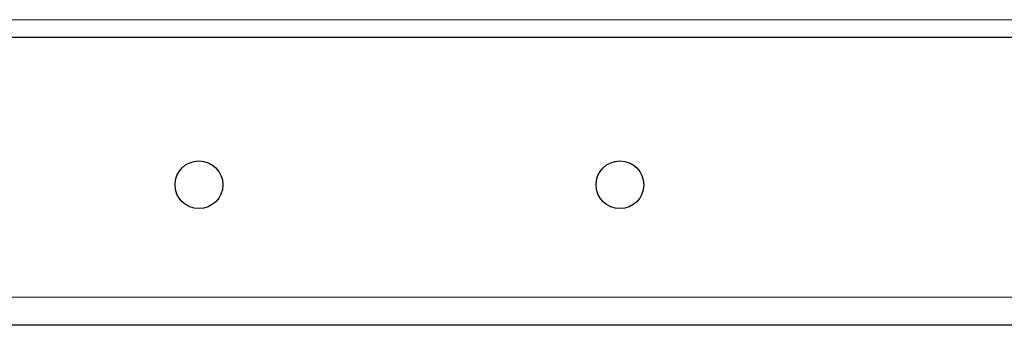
# Model space of a CAD drawing. Header units: millimetres. Extents: x 30 to 245, y 63 to 147.
# Tile 37 of 67: x 161.729 to 164.535, y 65.023 to 65.893. Entities that reach past the tile are written whole.
import ezdxf

# ---------------------------------------------------------------- set-up
doc = ezdxf.new("R2010")
doc.units = ezdxf.units.MM
doc.linetypes.add('PHANTOM', pattern=[12.7, 6.35, -1.27, 1.27, -1.27, 1.27, -1.27])

msp = doc.modelspace()

# ---------------------------------------------------------------- linework, layer by layer
at = {"color": 8, "linetype": 'PHANTOM', "lineweight": 18}
for p, q in [((161.0695, 65.8935), (192.2395, 65.8935)), ((192.4495, 65.1035), (161.0395, 65.1035))]:
    msp.add_line(p, q, dxfattribs=at)
at = {"color": 7, "linetype": 'Continuous', "lineweight": 25}
for p, q in [((161.0586, 65.8435), (192.2503, 65.8435)), ((165.2685, 65.0235), (161.0395, 65.0235))]:
    msp.add_line(p, q, dxfattribs=at)
for centre in [(162.2395, 65.4235), (163.4395, 65.4235)]:
    msp.add_circle(centre, 0.068, dxfattribs=at)

doc.saveas('drawing.dxf')
